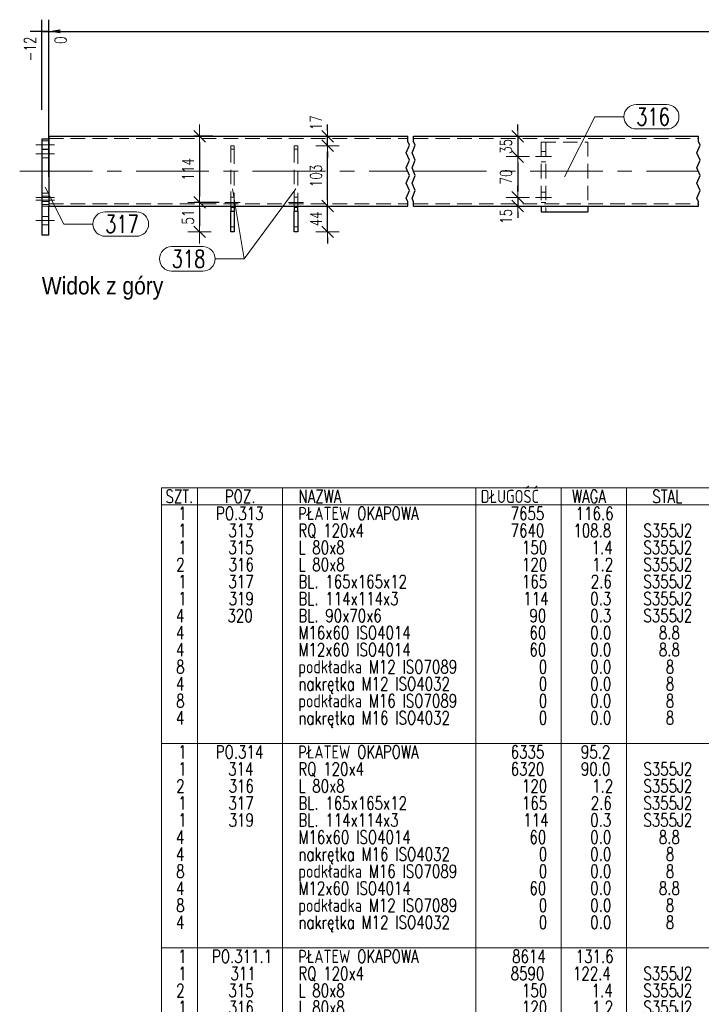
# Model space of a CAD drawing. Header units: millimetres. Extents: x -122 to 731, y 8645 to 9314.
# Tile 26 of 40: x 340 to 457, y 8816 to 8985. Entities that reach past the tile are written whole.
import ezdxf

# ---------------------------------------------------------------- set-up
doc = ezdxf.new("R2010")
doc.units = ezdxf.units.MM
doc.header["$LTSCALE"] = 10
doc.linetypes.add('HIDDEN', pattern=[0.375, 0.25, -0.125])
doc.linetypes.add('MITTE', pattern=[2, 1.25, -0.25, 0.25, -0.25])
doc.layers.get('Defpoints').update_dxf_attribs({"color": 1})
for name, color, linetype, lineweight in [('PS_DIM', 4, 'Continuous', 13), ('PS_Hidden', 2, 'HIDDEN', 9), ('PS_Mid', 5, 'MITTE', 15), ('PS_Pos', 1, 'Continuous', 15), ('PS_Shape', 161, 'Continuous', 30), ('PS_SOLID', 7, 'Continuous', 30), ('PS_TEXT', 3, 'Continuous', 18)]:
    doc.layers.add(name, color=color, linetype=linetype, lineweight=lineweight)
doc.styles.add('gil', font='txt', dxfattribs={"width": 0.9})
doc.styles.add('simplex', font='simplex.shx', dxfattribs={"width": 0.75})
doc.dimstyles.new('1_10_GŁ_DS1-LS10', dxfattribs={"dimtxt": 2, "dimasz": 2, "dimexe": 2, "dimexo": 5, "dimgap": 1, "dimtad": 1, "dimjust": 4, "dimdec": 0, "dimlfac": 10, "dimtxsty": 'simplex', "dimblk1": 'NONE', "dimsah": 1, "dimcen": 2, "dimclrd": 256, "dimclre": 256, "dimclrt": 3, "dimadec": 1, "dimazin": 0, "dimtfac": 1, "dimtdec": 0, "dimtmove": 2, "dimatfit": 3, "dimfxl": 1, "dimarcsym": 0})
doc.dimstyles.new('1_10_PRZ', dxfattribs={"dimtxt": 2, "dimasz": 1, "dimexe": 2, "dimexo": 5, "dimgap": 1, "dimtad": 1, "dimdec": 0, "dimlfac": 10, "dimtxsty": 'simplex', "dimblk": 'dimznak', "dimcen": 2, "dimse1": 1, "dimse2": 1, "dimclrt": 3, "dimadec": 1, "dimazin": 0, "dimtfac": 1, "dimtdec": 0, "dimtix": 1, "dimtmove": 2, "dimatfit": 3, "dimldrblk": 'dim-grot', "dimfxl": 1, "dimarcsym": 0})
doc.dimstyles.new('1_10_SC', dxfattribs={"dimtxt": 2, "dimasz": 1, "dimexe": 1, "dimexo": 1, "dimgap": 1, "dimtad": 1, "dimdec": 0, "dimlfac": 10, "dimtxsty": 'simplex', "dimblk": 'dimznak', "dimcen": 2, "dimclrd": 256, "dimclre": 256, "dimclrt": 3, "dimadec": 1, "dimazin": 0, "dimtfac": 1, "dimtdec": 0, "dimtix": 1, "dimtmove": 2, "dimatfit": 3, "dimldrblk": 'dim-grot', "dimfxl": 1, "dimarcsym": 0})

# ---------------------------------------------------------------- blocks, each defined once
blk = doc.blocks.new('*D310')
at = {"layer": 'Defpoints', "color": 0, "transparency": 16777216}
for p in [(344.88, 8982.84), (343.68, 8964.34), (344.88, 8952.84)]:
    blk.add_point(p, dxfattribs=at)
at = {"layer": 'PS_DIM', "lineweight": -2, "transparency": 16777216}
for p, q in [((343.68, 8969.34), (343.68, 8984.84)), ((344.88, 8957.84), (344.88, 8984.84)), ((343.68, 8982.84), (341.68, 8982.84)), ((343.68, 8982.84), (344.88, 8982.84)), ((346.88, 8982.84), (348.88, 8982.84))]:
    blk.add_line(p, q, dxfattribs=at)
at = {"layer": 'PS_DIM', "transparency": 16777216}
blk.add_solid([(346.88, 8983.18), (346.88, 8982.51), (344.88, 8982.84)], dxfattribs=at)
at = {"layer": 'PS_DIM', "color": 3, "transparency": 16777216, "insert": (341.66, 8979.82), "char_height": 2, "attachment_point": 5, "rotation": 90, "style": 'simplex'}
blk.add_mtext('-12', dxfattribs=at)
blk = doc.blocks.new('_None')
blk = doc.blocks.new('*D311')
at = {"layer": 'Defpoints', "color": 0, "transparency": 16777216}
for p in [(344.88, 8982.84), (344.88, 8964.84), (344.88, 8952.84)]:
    blk.add_point(p, dxfattribs=at)
at = {"layer": 'PS_DIM', "lineweight": -2, "transparency": 16777216}
for p, q in [((344.88, 8957.84), (344.88, 8984.84)), ((344.88, 8969.84), (344.88, 8984.84)), ((344.88, 8982.84), (342.88, 8982.84)), ((346.88, 8982.84), (348.88, 8982.84))]:
    blk.add_line(p, q, dxfattribs=at)
at = {"layer": 'PS_DIM', "transparency": 16777216}
blk.add_solid([(346.88, 8983.18), (346.88, 8982.51), (344.88, 8982.84)], dxfattribs=at)
at = {"layer": 'PS_DIM', "color": 3, "transparency": 16777216, "insert": (346.9, 8981.32), "char_height": 2, "attachment_point": 5, "rotation": 90, "style": 'simplex'}
blk.add_mtext('0', dxfattribs=at)
blk = doc.blocks.new('*D312')
at = {"layer": 'Defpoints', "color": 0, "transparency": 16777216}
for p in [(530.34, 8982.84), (530.34, 8969.34), (344.88, 8952.84)]:
    blk.add_point(p, dxfattribs=at)
at = {"layer": 'PS_DIM', "lineweight": -2, "transparency": 16777216}
for p, q in [((344.88, 8957.84), (344.88, 8984.84)), ((530.34, 8974.34), (530.34, 8984.84)), ((344.88, 8982.84), (528.34, 8982.84))]:
    blk.add_line(p, q, dxfattribs=at)
at = {"layer": 'PS_DIM', "transparency": 16777216}
blk.add_solid([(528.34, 8983.18), (528.34, 8982.51), (530.34, 8982.84)], dxfattribs=at)
at = {"layer": 'PS_DIM', "color": 3, "transparency": 16777216, "insert": (528.32, 8979.18), "char_height": 2, "attachment_point": 5, "rotation": 90, "style": 'simplex'}
blk.add_mtext('3645', dxfattribs=at)
blk = doc.blocks.new('*D313')
at = {"layer": 'Defpoints', "color": 0, "transparency": 16777216}
for p in [(540.34, 8982.84), (540.34, 8969.34), (344.88, 8952.84)]:
    blk.add_point(p, dxfattribs=at)
at = {"layer": 'PS_DIM', "lineweight": -2, "transparency": 16777216}
for p, q in [((344.88, 8957.84), (344.88, 8984.84)), ((540.34, 8974.34), (540.34, 8984.84)), ((344.88, 8982.84), (538.34, 8982.84))]:
    blk.add_line(p, q, dxfattribs=at)
at = {"layer": 'PS_DIM', "transparency": 16777216}
blk.add_solid([(538.34, 8983.18), (538.34, 8982.51), (540.34, 8982.84)], dxfattribs=at)
at = {"layer": 'PS_DIM', "color": 3, "transparency": 16777216, "insert": (538.32, 8979.18), "char_height": 2, "attachment_point": 5, "rotation": 90, "style": 'simplex'}
blk.add_mtext('3745', dxfattribs=at)
blk = doc.blocks.new('*D314')
at = {"layer": 'Defpoints', "color": 0, "transparency": 16777216}
for p in [(665.95, 8982.84), (665.95, 8964.54), (344.88, 8952.84)]:
    blk.add_point(p, dxfattribs=at)
at = {"layer": 'PS_DIM', "lineweight": -2, "transparency": 16777216}
for p, q in [((344.88, 8957.84), (344.88, 8984.84)), ((665.95, 8969.54), (665.95, 8984.84)), ((344.88, 8982.84), (663.95, 8982.84))]:
    blk.add_line(p, q, dxfattribs=at)
at = {"layer": 'PS_DIM', "transparency": 16777216}
blk.add_solid([(663.95, 8983.18), (663.95, 8982.51), (665.95, 8982.84)], dxfattribs=at)
at = {"layer": 'PS_DIM', "color": 3, "transparency": 16777216, "insert": (663.93, 8979.18), "char_height": 2, "attachment_point": 5, "rotation": 90, "style": 'simplex'}
blk.add_mtext('6323', dxfattribs=at)
blk = doc.blocks.new('dimznak')
at = {"color": 0}
for points in [[(0, 2), (0, -2)], [(-2, 0), (2, 0)]]:
    blk.add_lwpolyline(points, dxfattribs=at)
at = {"color": 2}
blk.add_lwpolyline([(1, 1), (-1, -1)], dxfattribs=at)
blk = doc.blocks.new('*D323')
at = {"layer": 'Defpoints', "color": 0, "transparency": 16777216}
for p in [(428.2, 8964.84), (425.41, 8961.34), (428.44, 8961.34)]:
    blk.add_point(p, dxfattribs=at)
at = {"layer": 'PS_DIM', "color": 0, "lineweight": -2, "transparency": 16777216}
for p, q in [((425.41, 8965.84), (425.41, 8966.84)), ((425.41, 8964.84), (425.41, 8961.34)), ((425.41, 8960.34), (425.41, 8959.34))]:
    blk.add_line(p, q, dxfattribs=at)
for p, rotation in [((425.41, 8964.84), 270), ((425.41, 8961.34), 90)]:
    blk.add_blockref('dimznak', p, dxfattribs=dict(at, rotation=rotation))
at = {"layer": 'PS_DIM', "color": 3, "transparency": 16777216, "insert": (423.41, 8963.09), "char_height": 2, "attachment_point": 5, "rotation": 90, "style": 'simplex'}
blk.add_mtext('35', dxfattribs=at)
blk = doc.blocks.new('dim-grot')
blk.add_hatch(color=256).paths.add_polyline_path([(0, 0), (-2, 0.5), (-2, -0.5)])
blk.add_lwpolyline([(0, 0), (-2, 0.5), (-2, -0.5), (0, 0)])
blk = doc.blocks.new('*D324')
at = {"layer": 'Defpoints', "color": 0, "transparency": 16777216}
for p in [(428.44, 8961.34), (425.41, 8954.34), (428.44, 8954.34)]:
    blk.add_point(p, dxfattribs=at)
at = {"layer": 'PS_DIM', "color": 0, "lineweight": -2, "transparency": 16777216}
blk.add_line((425.41, 8960.34), (425.41, 8955.34), dxfattribs=at)
for p, rotation in [((425.41, 8961.34), 90), ((425.41, 8954.34), 270)]:
    blk.add_blockref('dimznak', p, dxfattribs=dict(at, rotation=rotation))
at = {"layer": 'PS_DIM', "color": 3, "transparency": 16777216, "insert": (423.41, 8957.84), "char_height": 2, "attachment_point": 5, "rotation": 90, "style": 'simplex'}
blk.add_mtext('70', dxfattribs=at)
blk = doc.blocks.new('*D325')
at = {"layer": 'Defpoints', "color": 0, "transparency": 16777216}
for p in [(428.44, 8954.34), (425.41, 8952.84), (426.76, 8952.84)]:
    blk.add_point(p, dxfattribs=at)
at = {"layer": 'PS_DIM', "color": 0, "lineweight": -2, "transparency": 16777216}
for p, q in [((425.41, 8955.34), (425.41, 8956.34)), ((425.41, 8954.34), (425.41, 8952.84)), ((425.41, 8951.84), (425.41, 8950.84))]:
    blk.add_line(p, q, dxfattribs=at)
for p, rotation in [((425.41, 8954.34), 270), ((425.41, 8952.84), 90)]:
    blk.add_blockref('dimznak', p, dxfattribs=dict(at, rotation=rotation))
at = {"layer": 'PS_DIM', "color": 3, "transparency": 16777216, "insert": (423.41, 8951.06), "char_height": 2, "attachment_point": 5, "rotation": 90, "style": 'simplex'}
blk.add_mtext('15', dxfattribs=at)
blk = doc.blocks.new('*D326')
at = {"layer": 'Defpoints', "color": 0, "transparency": 16777216}
for p in [(374.06, 8964.84), (370.78, 8953.48), (375.13, 8953.48)]:
    blk.add_point(p, dxfattribs=at)
at = {"layer": 'PS_DIM', "lineweight": -2, "transparency": 16777216}
for p, q in [((373.06, 8964.84), (369.78, 8964.84)), ((370.78, 8963.84), (370.78, 8954.48)), ((374.13, 8953.48), (369.78, 8953.48))]:
    blk.add_line(p, q, dxfattribs=at)
for p, rotation in [((370.78, 8964.84), 90), ((370.78, 8953.48), 270)]:
    blk.add_blockref('dimznak', p, dxfattribs=dict(at, rotation=rotation))
at = {"layer": 'PS_DIM', "color": 3, "transparency": 16777216, "insert": (368.78, 8959.16), "char_height": 2, "attachment_point": 5, "rotation": 90, "style": 'simplex'}
blk.add_mtext('114', dxfattribs=at)
blk = doc.blocks.new('*D327')
at = {"layer": 'Defpoints', "color": 0, "transparency": 16777216}
for p in [(375.13, 8953.48), (370.78, 8948.42), (376.13, 8948.42)]:
    blk.add_point(p, dxfattribs=at)
at = {"layer": 'PS_DIM', "color": 0, "lineweight": -2, "transparency": 16777216}
blk.add_line((370.78, 8952.48), (370.78, 8949.42), dxfattribs=at)
for p, rotation in [((370.78, 8953.48), 90), ((370.78, 8948.42), 270)]:
    blk.add_blockref('dimznak', p, dxfattribs=dict(at, rotation=rotation))
at = {"layer": 'PS_DIM', "color": 3, "transparency": 16777216, "insert": (368.78, 8950.95), "char_height": 2, "attachment_point": 5, "rotation": 90, "style": 'simplex'}
blk.add_mtext('51', dxfattribs=at)
blk = doc.blocks.new('*D328')
at = {"layer": 'Defpoints', "color": 0, "transparency": 16777216}
for p in [(387.63, 8952.84), (392.76, 8952.84), (387.63, 8948.42)]:
    blk.add_point(p, dxfattribs=at)
at = {"layer": 'PS_DIM', "color": 0, "lineweight": -2, "transparency": 16777216}
for p, q in [((392.76, 8953.84), (392.76, 8954.84)), ((392.76, 8948.42), (392.76, 8952.84)), ((392.76, 8947.42), (392.76, 8946.42))]:
    blk.add_line(p, q, dxfattribs=at)
for p, rotation in [((392.76, 8952.84), 270), ((392.76, 8948.42), 90)]:
    blk.add_blockref('dimznak', p, dxfattribs=dict(at, rotation=rotation))
at = {"layer": 'PS_DIM', "color": 3, "transparency": 16777216, "insert": (390.76, 8950.63), "char_height": 2, "attachment_point": 5, "rotation": 90, "style": 'simplex'}
blk.add_mtext('44', dxfattribs=at)
blk = doc.blocks.new('*D329')
at = {"layer": 'Defpoints', "color": 0, "transparency": 16777216}
for p in [(387.63, 8963.19), (392.76, 8963.19), (387.63, 8952.84)]:
    blk.add_point(p, dxfattribs=at)
at = {"layer": 'PS_DIM', "color": 0, "lineweight": -2, "transparency": 16777216}
blk.add_line((392.76, 8953.84), (392.76, 8962.19), dxfattribs=at)
for p, rotation in [((392.76, 8963.19), 90), ((392.76, 8952.84), 270)]:
    blk.add_blockref('dimznak', p, dxfattribs=dict(at, rotation=rotation))
at = {"layer": 'PS_DIM', "color": 3, "transparency": 16777216, "insert": (390.76, 8958.02), "char_height": 2, "attachment_point": 5, "rotation": 90, "style": 'simplex'}
blk.add_mtext('103', dxfattribs=at)
blk = doc.blocks.new('*D330')
at = {"layer": 'Defpoints', "color": 0, "transparency": 16777216}
for p in [(389.66, 8964.84), (392.76, 8964.84), (387.63, 8963.19)]:
    blk.add_point(p, dxfattribs=at)
at = {"layer": 'PS_DIM', "color": 0, "lineweight": -2, "transparency": 16777216}
for p, q in [((392.76, 8965.84), (392.76, 8966.84)), ((392.76, 8963.19), (392.76, 8964.84)), ((392.76, 8962.19), (392.76, 8961.19))]:
    blk.add_line(p, q, dxfattribs=at)
for p, rotation in [((392.76, 8964.84), 270), ((392.76, 8963.19), 90)]:
    blk.add_blockref('dimznak', p, dxfattribs=dict(at, rotation=rotation))
at = {"layer": 'PS_DIM', "color": 3, "transparency": 16777216, "insert": (390.76, 8967.15), "char_height": 2, "attachment_point": 5, "rotation": 90, "style": 'simplex'}
blk.add_mtext('17', dxfattribs=at)
blk = doc.blocks.new('*X492')
at = {"color": 1}
for p, q in [((406.53, 8963.95), (406.53, 8964.84)), ((407.53, 8963.95), (407.53, 8964.84)), ((456.44, 8963.95), (456.44, 8964.84)), ((406.26, 8962), (406.81, 8963.3)), ((406.81, 8963.3), (406.53, 8963.95)), ((407.26, 8962), (407.81, 8963.3)), ((407.81, 8963.3), (407.53, 8963.95)), ((456.17, 8962), (456.72, 8963.3)), ((456.72, 8963.3), (456.44, 8963.95)), ((406.81, 8960.7), (406.26, 8962)), ((407.81, 8960.7), (407.26, 8962)), ((456.72, 8960.7), (456.17, 8962)), ((406.26, 8959.4), (406.81, 8960.7)), ((406.81, 8958.1), (406.26, 8959.4)), ((407.26, 8959.4), (407.81, 8960.7)), ((407.81, 8958.1), (407.26, 8959.4)), ((456.17, 8959.4), (456.72, 8960.7)), ((456.72, 8958.1), (456.17, 8959.4)), ((406.26, 8956.8), (406.81, 8958.1)), ((407.26, 8956.8), (407.81, 8958.1)), ((456.17, 8956.8), (456.72, 8958.1)), ((406.81, 8955.5), (406.26, 8956.8)), ((407.81, 8955.5), (407.26, 8956.8)), ((456.72, 8955.5), (456.17, 8956.8)), ((406.26, 8954.2), (406.81, 8955.5)), ((407.26, 8954.2), (407.81, 8955.5)), ((456.17, 8954.2), (456.72, 8955.5)), ((406.53, 8953.55), (406.26, 8954.2)), ((406.53, 8952.84), (406.53, 8953.55)), ((407.53, 8953.55), (407.26, 8954.2)), ((407.53, 8952.84), (407.53, 8953.55)), ((456.44, 8953.55), (456.17, 8954.2)), ((456.44, 8952.84), (456.44, 8953.55))]:
    blk.add_line(p, q, dxfattribs=at)
at = {"layer": 'PS_Hidden', "color": 2, "linetype": 'HIDDEN'}
for p, q in [((343.68, 8964.04), (344.88, 8964.04)), ((344.88, 8964.44), (406.53, 8964.44)), ((376.13, 8963.19), (376.13, 8962.6)), ((376.73, 8963.19), (376.13, 8963.19)), ((376.73, 8963.19), (376.73, 8962.6)), ((387.03, 8963.19), (387.63, 8963.19)), ((387.03, 8963.19), (387.03, 8962.6)), ((387.63, 8962.6), (387.63, 8963.19)), ((407.53, 8964.44), (456.44, 8964.44)), ((429.44, 8963.84), (437.44, 8963.84)), ((429.44, 8963.84), (429.44, 8952.84)), ((430.24, 8963.84), (430.24, 8951.84)), ((437.44, 8963.84), (437.44, 8952.84)), ((343.68, 8962.64), (344.88, 8962.64)), ((344.88, 8962.54), (343.68, 8962.54)), ((344.88, 8961.14), (343.68, 8961.14)), ((376.13, 8962.6), (376.73, 8962.6)), ((376.13, 8952.84), (376.13, 8962.6)), ((376.73, 8962.6), (376.73, 8952.84)), ((387.03, 8952.84), (387.03, 8962.6)), ((387.03, 8962.6), (387.63, 8962.6)), ((387.63, 8962.6), (387.63, 8952.84)), ((430.24, 8962.24), (429.44, 8962.24)), ((430.24, 8960.44), (429.44, 8960.44)), ((343.68, 8955.04), (344.88, 8955.04)), ((344.88, 8954.54), (343.68, 8954.54)), ((376.73, 8954.38), (376.13, 8954.38)), ((387.03, 8954.38), (387.63, 8954.38)), ((430.24, 8955.24), (429.44, 8955.24)), ((343.68, 8953.64), (344.88, 8953.64)), ((344.88, 8953.14), (343.68, 8953.14)), ((344.88, 8952.84), (343.68, 8952.84)), ((344.88, 8953.24), (406.53, 8953.24)), ((407.53, 8953.24), (456.44, 8953.24)), ((430.24, 8953.44), (429.44, 8953.44)), ((344.88, 8951.04), (343.68, 8951.04)), ((376.73, 8952.58), (376.13, 8952.58)), ((387.03, 8952.58), (387.63, 8952.58)), ((344.88, 8949.64), (343.68, 8949.64)), ((376.73, 8949.27), (376.13, 8949.27)), ((387.03, 8949.27), (387.63, 8949.27))]:
    blk.add_line(p, q, dxfattribs=at)
at = {"layer": 'PS_Mid', "color": 5, "linetype": 'MITTE'}
for p, q in [((345.88, 8963.34), (342.68, 8963.34)), ((345.88, 8963.34), (342.68, 8963.34)), ((342.68, 8961.84), (345.88, 8961.84)), ((428.44, 8961.34), (431.24, 8961.34)), ((339.88, 8958.84), (406.53, 8958.84)), ((407.53, 8958.84), (456.44, 8958.84)), ((345.88, 8954.34), (342.68, 8954.34)), ((345.88, 8954.34), (342.68, 8954.34)), ((428.44, 8954.34), (431.24, 8954.34)), ((342.68, 8953.84), (345.88, 8953.84)), ((375.13, 8953.48), (377.73, 8953.48)), ((388.63, 8953.48), (386.03, 8953.48)), ((342.68, 8950.34), (345.88, 8950.34)), ((342.68, 8950.34), (345.88, 8950.34))]:
    blk.add_line(p, q, dxfattribs=at)
at = {"layer": 'PS_SOLID', "color": 7, "linetype": 'Continuous'}
for p, q in [((344.88, 8964.84), (344.88, 8952.84)), ((344.88, 8964.84), (406.53, 8964.84)), ((407.53, 8964.84), (456.44, 8964.84)), ((343.68, 8964.34), (343.68, 8947.84)), ((344.88, 8964.34), (343.68, 8964.34)), ((344.88, 8947.84), (344.88, 8952.84)), ((344.88, 8952.84), (406.53, 8952.84)), ((376.13, 8952.84), (376.13, 8951.97)), ((376.73, 8952.84), (376.73, 8951.97)), ((387.03, 8952.84), (387.03, 8951.97)), ((387.63, 8951.97), (387.63, 8952.84)), ((407.53, 8952.84), (456.44, 8952.84)), ((429.44, 8952.84), (429.44, 8951.84)), ((437.44, 8952.84), (437.44, 8951.84)), ((376.13, 8951.97), (376.73, 8951.97)), ((376.13, 8948.42), (376.13, 8951.97)), ((376.73, 8951.97), (376.73, 8948.42)), ((387.03, 8948.42), (387.03, 8951.97)), ((387.03, 8951.97), (387.63, 8951.97)), ((387.63, 8951.97), (387.63, 8948.42)), ((429.44, 8951.84), (437.44, 8951.84)), ((344.88, 8947.84), (343.68, 8947.84)), ((376.73, 8948.42), (376.13, 8948.42)), ((387.63, 8948.42), (387.03, 8948.42))]:
    blk.add_line(p, q, dxfattribs=at)
blk = doc.blocks.new('*X499')
at = {"color": 1}
for p, q in [((387.33, 8955.8), (378.44, 8943.78)), ((365.98, 8945.88), (371.34, 8945.88)), ((373.44, 8943.78), (378.44, 8943.78)), ((365.98, 8941.68), (371.34, 8941.68))]:
    blk.add_line(p, q, dxfattribs=at)
for centre, start, end in [((365.98, 8943.78), 90, 270), ((371.34, 8943.78), 270, 90)]:
    blk.add_arc(centre, 2.1, start, end, dxfattribs=at)
at = {"color": 2, "style": 'simplex', "width": 0.75}
blk.add_text('318', height=3, dxfattribs=at).set_placement((365.98, 8942.28))
blk = doc.blocks.new('*X500')
at = {"color": 1}
for p, q in [((376.43, 8955.8), (378.44, 8943.78)), ((365.98, 8945.88), (371.34, 8945.88)), ((373.44, 8943.78), (378.44, 8943.78)), ((365.98, 8941.68), (371.34, 8941.68))]:
    blk.add_line(p, q, dxfattribs=at)
for centre, start, end in [((365.98, 8943.78), 90, 270), ((371.34, 8943.78), 270, 90)]:
    blk.add_arc(centre, 2.1, start, end, dxfattribs=at)
at = {"color": 2, "style": 'simplex', "width": 0.75}
blk.add_text('318', height=3, dxfattribs=at).set_placement((365.98, 8942.28))
blk = doc.blocks.new('*X501')
at = {"color": 1}
for p, q in [((445.76, 8970.28), (451.01, 8970.28)), ((433.44, 8957.84), (438.66, 8968.18)), ((438.66, 8968.18), (443.66, 8968.18)), ((445.76, 8966.08), (451.01, 8966.08))]:
    blk.add_line(p, q, dxfattribs=at)
for centre, start, end in [((445.76, 8968.18), 90, 270), ((451.01, 8968.18), 270, 90)]:
    blk.add_arc(centre, 2.1, start, end, dxfattribs=at)
at = {"color": 2, "style": 'simplex', "width": 0.75}
blk.add_text('316', height=3, dxfattribs=at).set_placement((445.76, 8966.68))
blk = doc.blocks.new('*X502')
at = {"color": 1}
for p, q in [((344.28, 8956.09), (347.46, 8949.76)), ((354.56, 8951.86), (359.92, 8951.86)), ((347.46, 8949.76), (352.46, 8949.76)), ((354.56, 8947.66), (359.92, 8947.66))]:
    blk.add_line(p, q, dxfattribs=at)
for centre, start, end in [((354.56, 8949.76), 90, 270), ((359.92, 8949.76), 270, 90)]:
    blk.add_arc(centre, 2.1, start, end, dxfattribs=at)
at = {"color": 2, "style": 'simplex', "width": 0.75}
blk.add_text('317', height=3, dxfattribs=at).set_placement((354.56, 8948.26))
blk = doc.blocks.new('*X505')
at = {"color": 3, "style": 'gil', "width": 0.9}
blk.add_text('Widok z góry', height=3, dxfattribs=at).set_placement((343.68, 8937.67))
blk = doc.blocks.new('*X515')
at = {"color": 7}
for p, q in [((458.73, 8904.46), (364.23, 8904.46)), ((364.23, 8904.46), (364.23, 8682.16))]:
    blk.add_line(p, q, dxfattribs=at)
at = {"color": 3}
for p, q in [((370.41, 8904.46), (370.41, 8685.08)), ((385.04, 8904.46), (385.04, 8685.08)), ((418.23, 8904.46), (418.23, 8685.08)), ((432.85, 8904.46), (432.85, 8685.08)), ((444.1, 8904.46), (444.1, 8685.08)), ((364.23, 8901.53), (458.73, 8901.53)), ((364.23, 8860.58), (458.73, 8860.58)), ((364.23, 8825.48), (458.73, 8825.48))]:
    blk.add_line(p, q, dxfattribs=at)
at = {"color": 1, "style": 'simplex', "width": 0.75}
for s, p in [('SZT.', (364.91, 8901.87)), ('POZ.', (375.11, 8901.87)), ('NAZWA', (387.74, 8901.87)), ('DŁUGOŚĆ', (419.06, 8901.87)), ('WAGA', (434.73, 8901.87)), ('STAL', (448.52, 8901.87))]:
    blk.add_text(s, height=2.25, dxfattribs=at).set_placement(p)
at = {"color": 3, "style": 'simplex', "width": 0.75}
for s, p in [('1', (367.12, 8898.95)), ('PO.313', (373.59, 8898.95)), ('PŁATEW OKAPOWA', (387.74, 8898.95)), ('7655', (424.2, 8898.95)), ('116.6', (435.37, 8898.95)), ('1', (367.12, 8858)), ('PO.314', (373.55, 8858)), ('PŁATEW OKAPOWA', (387.74, 8858)), ('6335', (424.2, 8858)), ('95.2', (436.26, 8858)), ('1', (367.12, 8822.9)), ('PO.311.1', (372.9, 8822.9)), ('PŁATEW OKAPOWA', (387.74, 8822.9)), ('8614', (424.45, 8822.9)), ('131.6', (435.37, 8822.9))]:
    blk.add_text(s, height=2.25, dxfattribs=at).set_placement(p)
at = {"color": 4, "style": 'simplex', "width": 0.75}
for s, p in [('1', (367.12, 8896.02)), ('313', (375.72, 8896.02)), ('RQ 120x4', (387.74, 8896.02)), ('7640', (424.2, 8896.02)), ('108.8', (434.97, 8896.02)), ('S355J2', (446.99, 8896.02)), ('1', (367.12, 8893.1)), ('315', (375.72, 8893.1)), ('L 80x8', (387.74, 8893.1)), ('150', (426.13, 8893.1)), ('1.4', (438.11, 8893.1)), ('S355J2', (446.99, 8893.1)), ('2', (366.76, 8890.17)), ('316', (375.76, 8890.17)), ('L 80x8', (387.74, 8890.17)), ('120', (426.13, 8890.17)), ('1.2', (438.19, 8890.17)), ('S355J2', (446.99, 8890.17)), ('1', (367.12, 8887.25)), ('317', (375.72, 8887.25)), ('BL. 165x165x12', (387.74, 8887.25)), ('165', (426.13, 8887.25)), ('2.6', (437.95, 8887.25)), ('S355J2', (446.99, 8887.25)), ('1', (367.12, 8884.32)), ('319', (375.76, 8884.32)), ('BL. 114x114x3', (387.74, 8884.32)), ('114', (426.37, 8884.32)), ('0.3', (437.87, 8884.32)), ('S355J2', (446.99, 8884.32)), ('4', (366.72, 8881.4)), ('320', (375.56, 8881.4)), ('BL. 90x70x6', (387.74, 8881.4)), ('90', (427.42, 8881.4)), ('0.3', (437.87, 8881.4)), ('S355J2', (446.99, 8881.4)), ('4', (366.72, 8878.47)), ('M16x60 ISO4014', (387.74, 8878.47)), ('60', (427.42, 8878.47)), ('0.0', (437.87, 8878.47)), ('8.8', (449.65, 8878.47)), ('4', (366.72, 8875.55)), ('M12x60 ISO4014', (387.74, 8875.55)), ('60', (427.42, 8875.55)), ('0.0', (437.87, 8875.55)), ('8.8', (449.65, 8875.55)), ('8', (366.76, 8872.62)), ('podkładka M12 ISO7089', (387.74, 8872.62)), ('0', (429.03, 8872.62)), ('0.0', (437.87, 8872.62)), ('8', (450.85, 8872.62)), ('4', (366.72, 8869.7)), ('nakrętka M12 ISO4032', (387.74, 8869.7)), ('0', (429.03, 8869.7)), ('0.0', (437.87, 8869.7)), ('8', (450.85, 8869.7)), ('8', (366.76, 8866.77)), ('podkładka M16 ISO7089', (387.74, 8866.77)), ('0', (429.03, 8866.77)), ('0.0', (437.87, 8866.77)), ('8', (450.85, 8866.77)), ('nakrętka M16 ISO4032', (387.74, 8863.85)), ('4', (366.72, 8863.85)), ('0', (429.03, 8863.85)), ('0.0', (437.87, 8863.85)), ('8', (450.85, 8863.85)), ('1', (367.12, 8855.07)), ('314', (375.68, 8855.07)), ('RQ 120x4', (387.74, 8855.07)), ('6320', (424.2, 8855.07)), ('90.0', (436.26, 8855.07)), ('S355J2', (446.99, 8855.07)), ('2', (366.76, 8852.15)), ('316', (375.76, 8852.15)), ('L 80x8', (387.74, 8852.15)), ('120', (426.13, 8852.15)), ('1.2', (438.19, 8852.15)), ('S355J2', (446.99, 8852.15)), ('1', (367.12, 8849.22)), ('317', (375.72, 8849.22)), ('BL. 165x165x12', (387.74, 8849.22)), ('165', (426.13, 8849.22)), ('2.6', (437.95, 8849.22)), ('S355J2', (446.99, 8849.22)), ('1', (367.12, 8846.3)), ('319', (375.76, 8846.3)), ('BL. 114x114x3', (387.74, 8846.3)), ('114', (426.37, 8846.3)), ('0.3', (437.87, 8846.3)), ('S355J2', (446.99, 8846.3)), ('4', (366.72, 8843.37)), ('M16x60 ISO4014', (387.74, 8843.37)), ('60', (427.42, 8843.37)), ('0.0', (437.87, 8843.37)), ('8.8', (449.65, 8843.37)), ('nakrętka M16 ISO4032', (387.74, 8840.45)), ('4', (366.72, 8840.45)), ('0', (429.03, 8840.45)), ('0.0', (437.87, 8840.45)), ('8', (450.85, 8840.45)), ('8', (366.76, 8837.52)), ('podkładka M16 ISO7089', (387.74, 8837.52)), ('0', (429.03, 8837.52)), ('0.0', (437.87, 8837.52)), ('8', (450.85, 8837.52)), ('4', (366.72, 8834.6)), ('M12x60 ISO4014', (387.74, 8834.6)), ('60', (427.42, 8834.6)), ('0.0', (437.87, 8834.6)), ('8.8', (449.65, 8834.6)), ('podkładka M12 ISO7089', (387.74, 8831.67)), ('8', (366.76, 8831.67)), ('0', (429.03, 8831.67)), ('0.0', (437.87, 8831.67)), ('8', (450.85, 8831.67)), ('4', (366.72, 8828.75)), ('nakrętka M12 ISO4032', (387.74, 8828.75)), ('0', (429.03, 8828.75)), ('0.0', (437.87, 8828.75)), ('8', (450.85, 8828.75)), ('1', (367.12, 8819.97)), ('311', (376.08, 8819.97)), ('RQ 120x4', (387.74, 8819.97)), ('8590', (424.2, 8819.97)), ('122.4', (434.89, 8819.97)), ('S355J2', (446.99, 8819.97)), ('2', (366.76, 8817.05)), ('315', (375.72, 8817.05)), ('L 80x8', (387.74, 8817.05)), ('150', (426.13, 8817.05)), ('1.4', (438.11, 8817.05)), ('S355J2', (446.99, 8817.05)), ('1', (367.12, 8814.12)), ('316', (375.76, 8814.12)), ('L 80x8', (387.74, 8814.12)), ('120', (426.13, 8814.12)), ('1.2', (438.19, 8814.12)), ('S355J2', (446.99, 8814.12))]:
    blk.add_text(s, height=2.25, dxfattribs=at).set_placement(p)

msp = doc.modelspace()

# ---------------------------------------------------------------- block references
at = {"layer": 'PS_DIM', "color": 2, "linetype": 'Continuous'}
msp.add_blockref('*X515', (0, 0), dxfattribs=at)
at = {"layer": 'PS_Pos'}
for name in ['*X501', '*X502', '*X499', '*X500']:
    msp.add_blockref(name, (0, 0), dxfattribs=at)
at = {"layer": 'PS_Shape', "color": 232}
msp.add_blockref('*X492', (0, 0), dxfattribs=at)
at = {"layer": 'PS_TEXT'}
msp.add_blockref('*X505', (0, 0), dxfattribs=at)

# ---------------------------------------------------------------- dimensions: what is measured, and where the dimension line sits
at = {"layer": 'PS_DIM'}
for base, p1, p2, text, picture, middle in [((344.88, 8982.84), (343.68, 8964.34), (344.88, 8952.84), '-12', '*D310', (341.66, 8979.82)), ((530.34, 8982.84), (344.88, 8952.84), (530.34, 8969.34), '3645', '*D312', (528.32, 8979.18)), ((540.34, 8982.84), (344.88, 8952.84), (540.34, 8969.34), '3745', '*D313', (538.32, 8979.18)), ((665.95, 8982.84), (344.88, 8952.84), (665.95, 8964.54), '6323', '*D314', (663.93, 8979.18))]:
    dim = msp.add_linear_dim(base=base, p1=p1, p2=p2, text=text, dimstyle='1_10_GŁ_DS1-LS10', dxfattribs=at)
    dim.commit()
    dim.dimension.update_dxf_attribs({"geometry": picture, "text_midpoint": middle, "dimtype": 128, "text_rotation": 90})
dim = msp.add_linear_dim(base=(344.88232883, 8982.84244771), p1=(344.88232883, 8952.84263543), p2=(344.88232883, 8964.84263543), dimstyle='1_10_GŁ_DS1-LS10', dxfattribs=at)
dim.commit()
dim.dimension.update_dxf_attribs({"geometry": '*D311', "text_midpoint": (346.90232883, 8981.32244771), "dimtype": 128, "text_rotation": 90})
for base, p1, p2, picture, middle in [((392.7559, 8964.8426), (387.6323, 8963.1877), (389.6645, 8964.8426), '*D330', (390.7559, 8967.1473)), ((425.41, 8952.84), (428.44, 8954.34), (426.76, 8952.84), '*D325', (423.41, 8951.06))]:
    dim = msp.add_linear_dim(base=base, p1=p1, p2=p2, angle=90, dimstyle='1_10_PRZ', dxfattribs=at)
    dim.commit()
    dim.dimension.update_dxf_attribs({"geometry": picture, "text_midpoint": middle, "dimtype": 128})
for base, p1, p2, dimstyle, picture, middle in [((370.78, 8953.48), (374.06, 8964.84), (375.13, 8953.48), '1_10_SC', '*D326', (368.78, 8959.16)), ((425.41, 8961.34), (428.2, 8964.84), (428.44, 8961.34), '1_10_PRZ', '*D323', (423.41, 8963.09)), ((392.7559, 8963.1877), (387.6323, 8952.8426), (387.6323, 8963.1877), '1_10_PRZ', '*D329', (390.7559, 8958.0152)), ((425.41, 8954.34), (428.44, 8961.34), (428.44, 8954.34), '1_10_PRZ', '*D324', (423.41, 8957.84)), ((370.78, 8948.42), (375.13, 8953.48), (376.13, 8948.42), '1_10_PRZ', '*D327', (368.78, 8950.95)), ((392.76, 8952.84), (387.63, 8948.42), (387.63, 8952.84), '1_10_PRZ', '*D328', (390.76, 8950.63))]:
    dim = msp.add_linear_dim(base=base, p1=p1, p2=p2, angle=90, dimstyle=dimstyle, dxfattribs=at)
    dim.commit()
    dim.dimension.update_dxf_attribs({"geometry": picture, "text_midpoint": middle})

doc.saveas('drawing.dxf')
